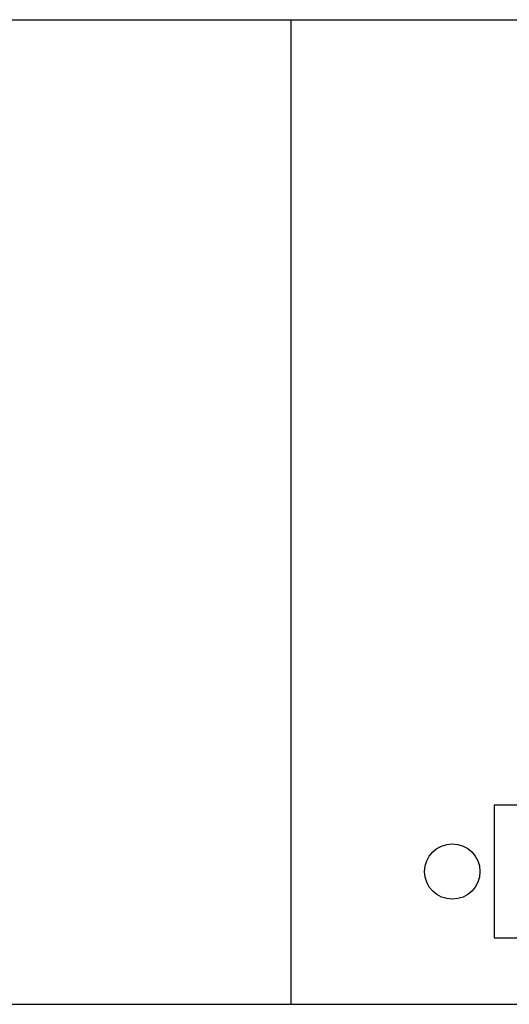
# Model space of a CAD drawing. Header units: millimetres. Extents: x 0 to 420, y 0 to 297.
# Tile 21 of 26: x 299 to 321, y 104 to 148. Entities that reach past the tile are written whole.
import ezdxf

# ---------------------------------------------------------------- set-up
doc = ezdxf.new("R2010")
doc.units = ezdxf.units.MM
doc.header["$LTSCALE"] = 23.1
doc.layers.get('0').update_dxf_attribs({"linetype": 'CONTINUOUS'})
doc.layers.add('3_ALL_AXES', color=7, linetype='CONTINUOUS')

msp = doc.modelspace()

# ---------------------------------------------------------------- linework, layer by layer
at = {"color": 7, "linetype": 'CONTINUOUS'}
for p, q in [((274.72285, 148.29058), (372.22285, 148.29058)), ((311.22285, 148.29058), (311.22285, 103.79058)), ((274.72285, 103.79058), (372.22285, 103.79058))]:
    msp.add_line(p, q, dxfattribs=at)
at = {"layer": '3_ALL_AXES', "color": 7, "linetype": 'CONTINUOUS'}
for p, q in [((328.62285, 112.79058), (320.42285, 112.79058)), ((320.42285, 112.79058), (320.42285, 106.79058)), ((320.42285, 106.79058), (328.62285, 106.79058))]:
    msp.add_line(p, q, dxfattribs=at)
msp.add_circle((318.52285, 109.79058), 1.25, dxfattribs=at)

doc.saveas('drawing.dxf')
